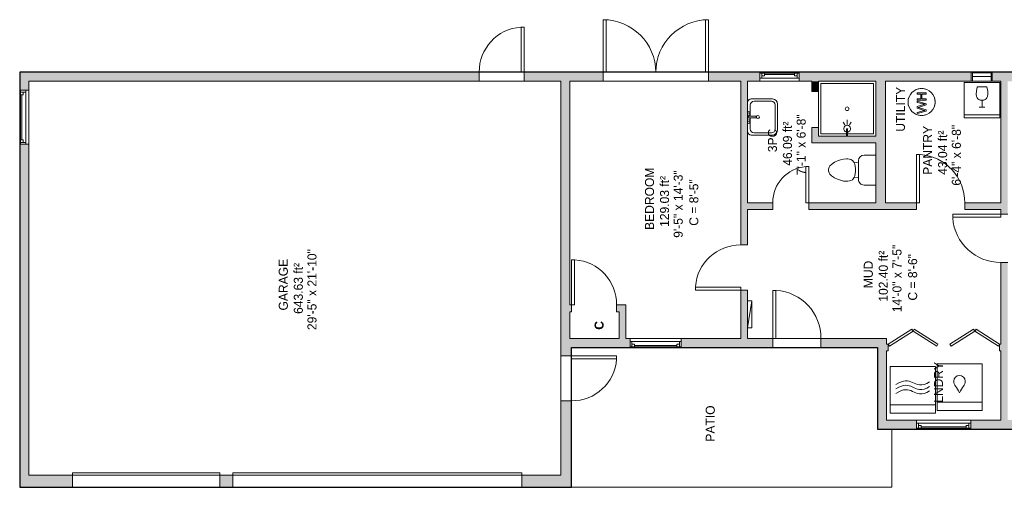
# Model space of a CAD drawing. Header units: inches. Extents: x -464 to 665, y -448 to 1014.
# Tile 1 of 7: x -464 to 190, y -407 to -96. Entities that reach past the tile are written whole.
import ezdxf

# ---------------------------------------------------------------- set-up
doc = ezdxf.new("R2010")
doc.units = ezdxf.units.IN
doc.header["$MEASUREMENT"] = 0
doc.linetypes.add('Dash', pattern=[0.23622, 0.11811, -0.11811])
for name, color, linetype, lineweight in [('A-AREA-IDEN', 2, 'Continuous', 9), ('A-DETL', 90, 'Continuous', 9), ('A-DOOR', 31, 'Continuous', 9), ('A-EXTEERIOR SPACES', 90, 'Continuous', 9), ('A-FLOR', 192, 'Continuous', 9), ('A-GLAZ', 151, 'Continuous', 9), ('A-WALL', 90, 'Continuous', 9), ('A-WALL-PATT', 111, 'Continuous', 9), ('E-ELEC-EQPM', 71, 'Continuous', 9), ('G-ANNO-TEXT', 231, 'Continuous', 9), ('M-EQPM', 90, 'Continuous', 9), ('P-SANR-FIXT', 6, 'Continuous', 9), ('Q-SPCQ', 2, 'Continuous', 9)]:
    doc.layers.add(name, color=color, linetype=linetype, lineweight=lineweight)
doc.styles.add('Inter', font='txt', dxfattribs={"height": 6})
doc.styles.add('Inter_B', font='txt', dxfattribs={"height": 6})

# ---------------------------------------------------------------- blocks, each defined once
blk = doc.blocks.new('Planitar - Single Door_Flush Panel - 2_-8_ x 6_-8_-4181345-Main Floor')
at = {"layer": 'A-DOOR'}
for p, q in [((13.99, 2.25), (13.99, 34.25)), ((16, 34.25), (13.99, 34.25)), ((16, 2.25), (16, 34.25)), ((16, 2.25), (13.99, 2.25))]:
    blk.add_line(p, q, dxfattribs=at)
blk.add_arc((15.77, 2.55), 31.77, 93.86075, 180.54116, dxfattribs=at)
blk = doc.blocks.new('Planitar - Single Door_Flush Panel - 2_-8_ x 6_-8_-4181316-Main Floor')
at = {"layer": 'A-DOOR'}
for p, q in [((13.99, -2.25), (13.99, -34.25)), ((16, -2.25), (13.99, -2.25)), ((16, -2.25), (16, -34.25)), ((16, -34.25), (13.99, -34.25))]:
    blk.add_line(p, q, dxfattribs=at)
blk.add_arc((15.77, -2.55), 31.77, 179.45884, 266.13925, dxfattribs=at)
blk = doc.blocks.new('Planitar - Single Door_Flush Panel - 2_-0_ x 6_-8_-4181332-Main Floor')
at = {"layer": 'A-DOOR'}
for p, q in [((9.99, 2.25), (9.99, 26.25)), ((12, 26.25), (9.99, 26.25)), ((12, 2.25), (12, 26.25)), ((12, 2.25), (9.99, 2.25))]:
    blk.add_line(p, q, dxfattribs=at)
blk.add_arc((11.77, 2.55), 23.77, 94.47834, 180.72326, dxfattribs=at)
blk = doc.blocks.new('Planitar - Single Door_Flush Panel - 2_-8_ x 6_-8_-4181760-Main Floor')
at = {"layer": 'A-DOOR'}
for p, q in [((13.99, -3), (13.99, -35)), ((16, -3), (13.99, -3)), ((16, -3), (16, -35)), ((16, -35), (13.99, -35))]:
    blk.add_line(p, q, dxfattribs=at)
blk.add_arc((15.77, -3.3), 31.77, 179.45884, 266.13925, dxfattribs=at)
blk = doc.blocks.new('Planitar - Single Door_Flush Panel - 2_-6_ x 6_-8_-4178346-Main Floor')
at = {"layer": 'A-DOOR'}
for p, q in [((12.99, -2.25), (12.99, -32.25)), ((15, -2.25), (12.99, -2.25)), ((15, -2.25), (15, -32.25)), ((15, -32.25), (12.99, -32.25))]:
    blk.add_line(p, q, dxfattribs=at)
blk.add_arc((14.77, -2.55), 29.77, 179.42249, 266.009, dxfattribs=at)
blk = doc.blocks.new('Planitar - Single Door_Flush Panel - 2_-6_ x 6_-8_-4178965-Main Floor')
at = {"layer": 'A-DOOR'}
for p, q in [((12.99, 3), (12.99, 33)), ((15, 33), (12.99, 33)), ((15, 3), (15, 33)), ((15, 3), (12.99, 3))]:
    blk.add_line(p, q, dxfattribs=at)
blk.add_arc((14.77, 3.3), 29.77, 93.991, 180.57751, dxfattribs=at)
blk = doc.blocks.new('Planitar - Single Door_Flush Panel - 2_-6_ x 6_-8_-4179271-Main Floor')
at = {"layer": 'A-DOOR'}
for p, q in [((12.99, -3.5), (12.99, -33.5)), ((15, -3.5), (12.99, -3.5)), ((15, -3.5), (15, -33.5)), ((15, -33.5), (12.99, -33.5))]:
    blk.add_line(p, q, dxfattribs=at)
blk.add_arc((14.77, -3.8), 29.77, 179.42249, 266.009, dxfattribs=at)
blk = doc.blocks.new('Planitar - Double Door_Flush Panel - 5_-10_ x 6_-8_-4181469-Main Floor')
at = {"layer": 'A-DOOR'}
for p, q in [((-35, 3), (-35, 38)), ((-35, 38), (-33.03, 38)), ((-33.03, 38), (-33.03, 3)), ((35, 38), (33.03, 38)), ((33.03, 38), (33.03, 3)), ((35, 3), (35, 38)), ((-33.03, 3), (-35, 3)), ((33.03, 3), (35, 3))]:
    blk.add_line(p, q, dxfattribs=at)
for centre, start, end in [((-35, 3), 0, 90), ((35, 3), 90, 180)]:
    blk.add_arc(centre, 35, start, end, dxfattribs=at)
blk = doc.blocks.new('Planitar - Bifold Door - 6_-2_ x 6_-8_-4181747-Main Floor')
at = {"layer": 'A-DOOR'}
for p, q in [((-37, 2.24), (-21.3, 12.22)), ((-20.5, 10.95), (-36.19, 0.98)), ((-21.3, 12.22), (-20.5, 10.95)), ((-19.7, 12.22), (-20.5, 10.95)), ((-20.5, 10.95), (-4.81, 0.98)), ((-4, 2.24), (-19.7, 12.22)), ((4, 2.24), (19.69, 12.22)), ((20.5, 10.95), (4.8, 0.98)), ((19.69, 12.22), (20.5, 10.95)), ((21.31, 12.22), (20.5, 10.95)), ((20.5, 10.95), (36.2, 0.98)), ((36.91, 2.3), (21.31, 12.22)), ((-36.19, 0.98), (-37, 2.24)), ((-4.81, 0.98), (-4, 2.24)), ((4.8, 0.98), (4, 2.24)), ((36.2, 0.98), (36.91, 2.3))]:
    blk.add_line(p, q, dxfattribs=at)
blk = doc.blocks.new('Planitar - Garage Door - 16_-0_ x 6_-10_-4183951-Main Floor')
at = {"layer": 'A-DOOR', "linetype": 'Dash'}
for p, q in [((-96, -4.13), (-96, 3.87)), ((-96, 3.87), (96, 3.87)), ((96, 3.87), (96, -4.13)), ((96, -4.13), (-96, -4.13))]:
    blk.add_line(p, q, dxfattribs=at)
at = {"layer": 'A-DOOR'}
for p, q in [((96, -4.13), (-96, -4.13)), ((-96, -4.13), (-96, -5.7)), ((-96, -5.7), (96, -5.7)), ((96, -5.7), (96, -4.13))]:
    blk.add_line(p, q, dxfattribs=at)
blk = doc.blocks.new('Planitar - Garage Door - 8_-2_ x 6_-10_-4183933-Main Floor')
at = {"layer": 'A-DOOR', "linetype": 'Dash'}
for p, q in [((-49, -4.13), (-49, 3.87)), ((-49, 3.87), (49, 3.87)), ((49, 3.87), (49, -4.13)), ((49, -4.13), (-49, -4.13))]:
    blk.add_line(p, q, dxfattribs=at)
at = {"layer": 'A-DOOR'}
for p, q in [((49, -4.13), (-49, -4.13)), ((-49, -4.13), (-49, -5.7)), ((-49, -5.7), (49, -5.7)), ((49, -5.7), (49, -4.13))]:
    blk.add_line(p, q, dxfattribs=at)
blk = doc.blocks.new('Planitar-Double-Hung-Single - Default 1-4194663-Main Floor')
at = {"layer": 'A-GLAZ'}
for p, q in [((-13, 3), (-13, -3)), ((13, 3), (-13, 3)), ((-13, 2.5), (-10, 2.5)), ((-11.75, 2.5), (-11.75, -1)), ((-11.75, 0.75), (-10, 0.75)), ((-10, 2.5), (-1.1875, 2.5)), ((-10, 2.5), (-10, 0.75)), ((-1.1875, 2.5), (1.1875, 2.5)), ((1.1875, 2.5), (10, 2.5)), ((10, 2.5), (13, 2.5)), ((10, 2.5), (10, 0.75)), ((11.75, 0.75), (10, 0.75)), ((11.75, 2.5), (11.75, -1)), ((13, -3), (13, 3)), ((-13, -1), (-11.75, -1)), ((-13, -3), (13, -3)), ((11.75, -1), (-11.75, -1)), ((11.75, -1), (13, -1))]:
    blk.add_line(p, q, dxfattribs=at)
at = {"layer": 'A-GLAZ', "lineweight": 18}
blk.add_line((-10, 1.625), (10, 1.625), dxfattribs=at)
blk = doc.blocks.new('Planitar-Double-Hung-Single - Default 1-4193591-Main Floor')
at = {"layer": 'A-GLAZ'}
for p, q in [((-17, 3), (-17, -3)), ((17, 3), (-17, 3)), ((-17, 2.5), (-14, 2.5)), ((-15.75, 2.5), (-15.75, -1)), ((-15.75, 0.75), (-14, 0.75)), ((-14, 2.5), (-1.1875, 2.5)), ((-14, 2.5), (-14, 0.75)), ((-1.1875, 2.5), (1.1875, 2.5)), ((1.1875, 2.5), (14, 2.5)), ((14, 2.5), (17, 2.5)), ((14, 2.5), (14, 0.75)), ((15.75, 0.75), (14, 0.75)), ((15.75, 2.5), (15.75, -1)), ((17, -3), (17, 3)), ((-17, -1), (-15.75, -1)), ((-17, -3), (17, -3)), ((15.75, -1), (-15.75, -1)), ((15.75, -1), (17, -1))]:
    blk.add_line(p, q, dxfattribs=at)
at = {"layer": 'A-GLAZ', "lineweight": 18}
blk.add_line((-14, 1.625), (14, 1.625), dxfattribs=at)
blk = doc.blocks.new('Planitar-Double-Hung-Single - Default 1-4195563-Main Floor')
at = {"layer": 'A-GLAZ'}
for p, q in [((-18, 3), (-18, -3)), ((18, 3), (-18, 3)), ((-18, 2.5), (-15, 2.5)), ((-16.75, 2.5), (-16.75, -1)), ((-16.75, 0.75), (-15, 0.75)), ((-15, 2.5), (-1.1875, 2.5)), ((-15, 2.5), (-15, 0.75)), ((-1.1875, 2.5), (1.1875, 2.5)), ((1.1875, 2.5), (15, 2.5)), ((15, 2.5), (18, 2.5)), ((15, 2.5), (15, 0.75)), ((16.75, 0.75), (15, 0.75)), ((16.75, 2.5), (16.75, -1)), ((18, -3), (18, 3)), ((-18, -1), (-16.75, -1)), ((-18, -3), (18, -3)), ((16.75, -1), (-16.75, -1)), ((16.75, -1), (18, -1))]:
    blk.add_line(p, q, dxfattribs=at)
at = {"layer": 'A-GLAZ', "lineweight": 18}
blk.add_line((-15, 1.625), (15, 1.625), dxfattribs=at)
blk = doc.blocks.new('Planitar-Double-Hung-Single - Default 1-4194871-Main Floor')
at = {"layer": 'A-GLAZ'}
for p, q in [((-18, 3), (-18, -3)), ((18, 3), (-18, 3)), ((-18, 2.5), (-15, 2.5)), ((-16.75, 2.5), (-16.75, -1)), ((-16.75, 0.75), (-15, 0.75)), ((-15, 2.5), (-1.1875, 2.5)), ((-15, 2.5), (-15, 0.75)), ((-1.1875, 2.5), (1.1875, 2.5)), ((1.1875, 2.5), (15, 2.5)), ((15, 2.5), (18, 2.5)), ((15, 2.5), (15, 0.75)), ((16.75, 0.75), (15, 0.75)), ((16.75, 2.5), (16.75, -1)), ((18, -3), (18, 3)), ((-18, -1), (-16.75, -1)), ((-18, -3), (18, -3)), ((16.75, -1), (-16.75, -1)), ((16.75, -1), (18, -1))]:
    blk.add_line(p, q, dxfattribs=at)
at = {"layer": 'A-GLAZ', "lineweight": 18}
blk.add_line((-15, 1.625), (15, 1.625), dxfattribs=at)
blk = doc.blocks.new('Toilet - Default 1-316794-Main Floor')
at = {"layer": 'P-SANR-FIXT'}
for p, q in [((-9.98, 11.75), (-9.98, 19.46)), ((9.98, 19.46), (9.98, 11.75)), ((6.25, 8.02), (-6.25, 8.02)), ((-4.86, 8.02), (-5.21, 5)), ((4.86, 8.02), (5.21, 5)), ((-7.41, 1), (-7.5, 0)), ((-7.5, 0), (-7.33, -1.99)), ((-7.24, 2), (-7.41, 1)), ((-6.97, 3), (-7.24, 2)), ((-6.4, 4), (-6.97, 3)), ((-5.21, 5), (-6.4, 4)), ((-3.84, 5.5), (-5.21, 5)), ((-1, 6), (-3.84, 5.5)), ((1, 6), (-1, 6)), ((3.84, 5.5), (1, 6)), ((5.21, 5), (3.84, 5.5)), ((6.4, 4), (5.21, 5)), ((6.97, 3), (6.4, 4)), ((7.24, 2), (6.97, 3)), ((7.41, 1), (7.24, 2)), ((7.33, -1.99), (7.5, 0)), ((7.5, 0), (7.41, 1)), ((-7.33, -1.99), (-6.79, -4)), ((-6.79, -4), (-6.06, -6)), ((-6.06, -6), (-5.13, -8)), ((5.13, -8), (6.06, -6)), ((6.06, -6), (6.79, -4)), ((6.79, -4), (7.33, -1.99)), ((-5.13, -8), (-3.74, -10)), ((-3.74, -10), (-2.74, -11)), ((-2.74, -11), (-1.87, -11.5)), ((-1.87, -11.5), (-0.5, -12)), ((-0.5, -12), (0.5, -12)), ((0.5, -12), (1.87, -11.5)), ((1.87, -11.5), (2.74, -11)), ((2.74, -11), (3.74, -10)), ((3.74, -10), (5.13, -8))]:
    blk.add_line(p, q, dxfattribs=at)
for centre, start, end in [((-6.25, 11.75), 180, 270), ((6.25, 11.75), 270, 360)]:
    blk.add_arc(centre, 3.73, start, end, dxfattribs=at)
blk = doc.blocks.new('Bath-Showerhead - Default 1-459690-Main Floor')
at = {"layer": 'P-SANR-FIXT'}
for p, q in [((-0.37, -4.61), (-0.37, 0)), ((-0.37, 0), (0.38, 0)), ((0.38, 0), (0.38, -4.61)), ((-1.58, -7.59), (-2.66, -9.27)), ((0, -7.75), (0, -11)), ((1.58, -7.59), (2.66, -9.27))]:
    blk.add_line(p, q, dxfattribs=at)
for centre, radius, start, end in [((0, -5), 2.25, 100.10755, 270), ((0, -4.61), 0.375, 180, 360), ((0, -5), 2.25, 270, 79.89245)]:
    blk.add_arc(centre, radius, start, end, dxfattribs=at)
blk = doc.blocks.new('Bath- Shower - Basin Rectangular - Default 1-4199652-Main Floor')
at = {"layer": 'P-SANR-FIXT'}
for p, q in [((-17.5, 16.75), (17.5, 16.75)), ((-17.5, -16.75), (-17.5, 16.75)), ((17.5, 16.75), (17.5, -16.75)), ((-19, 11.5), (-19, -12.5)), ((17.5, -16.75), (-17.5, -16.75))]:
    blk.add_line(p, q, dxfattribs=at)
for start, end in [(360, 180), (180, 360)]:
    blk.add_arc((0, 0.01), 1.25, start, end, dxfattribs=at)
blk = doc.blocks.new('Bath-Basin Floor - Default 1-4200213-Main Floor')
at = {"layer": 'P-SANR-FIXT'}
for p, q in [((-11.38, 4.59), (-11.38, -9.41)), ((-11.38, 4.59), (-11.38, -9.41)), ((-9.88, 2.72), (-9.88, -8.91)), ((0.12, 5.22), (-7.38, 5.22)), ((-2.88, 5.59), (0.12, 5.59)), ((0.12, 6.33), (0.12, 1.59)), ((1.12, 6.33), (1.12, 1.59)), ((1.12, 5.59), (3.62, 5.59)), ((8.62, 5.22), (1.12, 5.22)), ((11.12, -8.91), (11.12, 2.72)), ((12.62, -9.59), (12.62, 4.59)), ((12.62, -9.59), (12.62, 4.59)), ((-7.88, -12.91), (9.3, -12.91)), ((-7.88, -12.91), (9.3, -12.91)), ((-7.38, -11.41), (8.62, -11.41))]:
    blk.add_line(p, q, dxfattribs=at)
for centre, radius, start, end in [((-8.88, 4.59), 2.5, 90, 180), ((-8.88, 4.59), 2.5, 90, 180), ((-2.88, 6.34), 0.75, 90, 270), ((-1.88, 6.34), 0.75, 360, 180), ((0.62, 6.33), 0.5, 360, 180), ((2.62, 6.34), 0.75, 360, 180), ((3.62, 6.34), 0.75, 270, 90), ((10.12, 4.59), 2.5, 360, 90), ((10.12, 4.59), 2.5, 360, 90), ((-7.38, 2.72), 2.5, 90, 180), ((-1.88, 6.34), 0.75, 180, 0), ((0.62, 0.13), 1, 360, 180), ((0.62, 0.13), 1, 180, 0), ((0.62, 1.59), 0.5, 180, 0), ((2.62, 6.34), 0.75, 180, 360), ((8.62, 2.72), 2.5, 0, 90), ((-7.88, -9.41), 3.5, 180, 270), ((-7.88, -9.41), 3.5, 180, 270), ((-7.38, -8.91), 2.5, 180, 270), ((8.62, -8.91), 2.5, 270, 0), ((9.3, -9.59), 3.32, 270, 360), ((9.3, -9.59), 3.32, 270, 0)]:
    blk.add_arc(centre, radius, start, end, dxfattribs=at)
blk = doc.blocks.new('Washer - Default 1-4205422-Main Floor')
at = {"layer": 'Q-SPCQ'}
for p, q in [((15, -3.94), (-15, -3.94)), ((-15, -3.94), (-15, -34.94)), ((-15, -3.94), (15, -3.94)), ((-15, -34.94), (-15, -3.94)), ((15, -34.94), (15, -3.94)), ((15, -3.94), (15, -34.94)), ((-15, -9.44), (15, -9.44)), ((-15, -34.94), (15, -34.94)), ((15, -34.94), (-15, -34.94))]:
    blk.add_line(p, q, dxfattribs=at)
blk.add_arc((0.13, -23.45), 3.8, 180, 360, dxfattribs=at)
for points in [[(-3.67, -23.45), (-4.04, -20.74), (-1.54, -19.62), (0, -15.66)], [(3.93, -23.45), (4.23, -20.69), (1.67, -19.63), (0, -15.66)]]:
    blk.add_open_spline(points, degree=3, dxfattribs=at)
blk = doc.blocks.new('Dryer - Default 1-4205368-Main Floor')
at = {"layer": 'Q-SPCQ'}
for p, q in [((15, -3.94), (-15, -3.94)), ((-15, -3.94), (-15, -34.94)), ((-15, -3.94), (15, -3.94)), ((-15, -34.94), (-15, -3.94)), ((15, -34.94), (15, -3.94)), ((15, -3.94), (15, -34.94)), ((15, -9.44), (-15, -9.44)), ((-15, -34.94), (15, -34.94)), ((15, -34.94), (-15, -34.94))]:
    blk.add_line(p, q, dxfattribs=at)
for points in [[(-11.15, -18.87), (-5.94, -15.23), (0.77, -19.12), (5.73, -20.46), (11.26, -17.15)], [(-11.15, -21.77), (-5.93, -18.15), (0.77, -22.05), (5.73, -23.4), (11.26, -20.1)], [(-11.15, -24.77), (-5.94, -21.14), (0.77, -25.03), (5.73, -26.37), (11.26, -23.06)]]:
    blk.add_open_spline(points, degree=3, knots=[0, 0, 0, 0, 0.52335, 1.049098, 1.049098, 1.049098, 1.049098], dxfattribs=at)
blk = doc.blocks.new('Electrical Panel - Power Panel-4332199-Main Floor')
at = {"layer": 'E-ELEC-EQPM'}
for p, q in [((-15.96, 5.25), (2.04, 2.25)), ((-15.96, 5.25), (2.04, 5.25)), ((-15.96, 2.25), (-15.96, 5.25)), ((-15.96, 2.25), (2.04, 2.25)), ((2.04, 2.25), (2.04, 5.25))]:
    blk.add_line(p, q, dxfattribs=at)
blk = doc.blocks.new('Hot Water Heater - Default 1-4332302-Main Floor')
at = {"layer": 'M-EQPM'}
for p, q in [((-6.88, 2.97), (-7.66, 2.97)), ((-7.66, 2.97), (-6.01, -3.05)), ((-5.93, -0.99), (-6.88, 2.97)), ((-4.12, 2.97), (-5.32, -1.13)), ((-5.11, -3.05), (-3.79, 1.46)), ((-3, 2.97), (-4.12, 2.97)), ((-3.79, 1.46), (-3.56, 2.25)), ((-3.56, 2.25), (-3.36, 1.6)), ((-3.36, 1.6), (-1.92, -3.05)), ((-2.14, 0), (-3, 2.97)), ((-0.24, 2.97), (-1.2, -1.02)), ((-1.11, -3.05), (0.53, 2.97)), ((0.53, 2.97), (-0.24, 2.97)), ((2.04, 2.97), (1.29, 2.97)), ((1.29, 2.97), (1.29, -3.05)), ((2.04, 0.53), (2.04, 2.97)), ((5.24, 0.53), (2.04, 0.53)), ((6, 2.97), (5.24, 2.97)), ((5.24, 2.97), (5.24, 0.53)), ((6, -3.05), (6, 2.97)), ((-6.01, -3.05), (-5.11, -3.05)), ((-5.63, -2.21), (-5.93, -0.99)), ((-5.32, -1.13), (-5.63, -2.21)), ((-1.49, -2.21), (-2.14, 0)), ((-1.92, -3.05), (-1.11, -3.05)), ((-1.2, -1.02), (-1.49, -2.21)), ((1.29, -3.05), (2.04, -3.05)), ((2.04, -3.05), (2.04, -0.23)), ((2.04, -0.23), (5.24, -0.23)), ((5.24, -0.23), (5.24, -3.05)), ((5.24, -3.05), (6, -3.05))]:
    blk.add_line(p, q, dxfattribs=at)
for start, end in [(360, 180), (360, 180), (103.75861, 105), (91.93751, 100.50449), (79.49551, 88.06249), (75, 76.24139), (180, 360), (180, 360), (169.49551, 178.06249), (165, 166.24139), (13.75861, 15), (1.93751, 10.50449), (181.93751, 190.50449), (193.75861, 195), (345, 346.24139), (349.49551, 358.06249), (255, 256.24139), (259.49551, 268.06249), (271.93751, 280.50449), (283.75861, 285)]:
    blk.add_arc((0, 0), 9, start, end, dxfattribs=at)
blk = doc.blocks.new('Wine - Default 1-2599143-Main Floor')
at = {"layer": 'Q-SPCQ'}
for p, q in [((-11.81, -23.62), (-11.81, 0)), ((-11.81, 0), (11.81, 0)), ((-3.13, -2.84), (3.13, -2.84)), ((11.81, 0), (11.81, -23.62)), ((0, -11.81), (0, -16.54)), ((1.97, -16.54), (-1.97, -16.54)), ((-11.81, -21.62), (11.81, -21.62)), ((11.81, -23.62), (-11.81, -23.62))]:
    blk.add_line(p, q, dxfattribs=at)
for points in [[(-3.13, -2.84), (-4.32, -7.63), (-3.67, -10.06), (-1.92, -11.81), (0, -11.81)], [(3.13, -2.84), (4.32, -7.63), (3.67, -10.06), (1.92, -11.81), (0, -11.81)]]:
    blk.add_open_spline(points, degree=3, knots=[0, 0, 0, 0, 0.2603842, 0.4416076, 0.4416076, 0.4416076, 0.4416076], dxfattribs=at)
blk = doc.blocks.new('Planitar- Jalouise - Default 1-4381792-Main Floor')
at = {"layer": 'A-GLAZ'}
for p, q in [((-7, 2.75), (-6.25, 2.75)), ((-7, 2.75), (7, 2.75)), ((-7, -3.25), (-7, 2.75)), ((6.25, 2.75), (-6.25, 2.75)), ((-6.25, -3.25), (-6.25, 2.75)), ((-6.25, 2.4), (6.25, 2.4)), ((6.25, -3.25), (6.25, 2.75)), ((7, 2.75), (6.25, 2.75)), ((7, 2.75), (7, -3.25)), ((-6.25, -3.25), (-7, -3.25)), ((7, -3.25), (-7, -3.25)), ((-6.25, -0.08), (6.25, -0.08)), ((6.25, -3.25), (7, -3.25))]:
    blk.add_line(p, q, dxfattribs=at)

msp = doc.modelspace()

# ---------------------------------------------------------------- hatches: boundary and pattern name
at = {"layer": 'A-WALL-PATT'}
h = msp.add_hatch(color=9, dxfattribs=at)
h.paths.add_polyline_path([(-104.38, -137.02), (-98.38, -137.02), (-98.38, -131.02), (-128.71, -131.02), (-128.71, -137.02)], flags=0)
h.paths.add_polyline_path([(-158.71, -137.02), (-158.71, -131.02), (-464.13, -131.02), (-464.13, -137.02), (-225.14, -137.02)], flags=0)
h = msp.add_hatch(color=9, dxfattribs=at)
h.paths.add_polyline_path([(-458.13, -407.02), (-458.13, -178.9), (-464.13, -178.9), (-464.13, -407.02)], flags=0)
h.paths.add_polyline_path([(-458.13, -142.9), (-458.13, -137.02), (-464.13, -137.02), (-464.13, -142.9)], flags=0)
for points in [[(-104.38, -311.02), (-98.38, -311.02), (-98.38, -137.02), (-104.38, -137.02), (-104.38, -305.31)], [(66.87, -143.77), (66.87, -137.02), (62.37, -137.02), (62.37, -143.77)], [(104.87, -217.77), (111.37, -217.77), (111.37, -137.02), (104.87, -137.02), (104.87, -208.48)], [(66.87, -178.02), (66.87, -167.77), (62.37, -167.77), (62.37, -178.02)], [(104.87, -178.02), (104.87, -173.52), (66.87, -173.52), (66.87, -178.02), (91.64, -178.02)], [(-61.13, -308.02), (-61.13, -290.27), (-65.63, -290.27), (-65.63, -308.02)], [(106.12, -368.27), (112.12, -368.27), (112.12, -314.02), (106.12, -314.02)]]:
    msp.add_hatch(color=9, dxfattribs=at).paths.add_polyline_path(points, flags=0)
h = msp.add_hatch(color=9, dxfattribs=at)
h.paths.add_polyline_path([(285.12, -137.02), (285.12, -131.02), (280.12, -131.02), (280.12, -137.02)], flags=0)
h.paths.add_polyline_path([(212.12, -137.02), (212.12, -131.02), (182.37, -131.02), (182.37, -137.02), (192.62, -137.02)], flags=0)
h.paths.add_polyline_path([(159.52, -137.02), (168.37, -137.02), (168.37, -131.02), (53.94, -131.02), (53.94, -137.02), (136.89, -137.02)], flags=0)
h.paths.add_polyline_path([(19.62, -137.02), (27.94, -137.02), (27.94, -131.02), (-6.3, -131.02), (-6.3, -137.02), (15.12, -137.02)], flags=0)
h.paths.add_polyline_path([(-76.3, -137.02), (-76.3, -131.02), (-98.38, -131.02), (-98.38, -137.02)], flags=0)
h = msp.add_hatch(color=9, dxfattribs=at)
h.paths.add_polyline_path([(19.62, -308.02), (19.62, -275.86), (15.12, -275.86), (15.12, -308.02)], flags=0)
h.paths.add_polyline_path([(19.62, -245.86), (19.62, -137.02), (15.12, -137.02), (15.12, -245.86)], flags=0)
h = msp.add_hatch(color=9, dxfattribs=at)
h.paths.add_polyline_path([(188.12, -362.27), (192.62, -362.27), (192.62, -257.44), (188.12, -257.44), (188.12, -353.73)], flags=0)
h.paths.add_polyline_path([(192.62, -225.44), (192.62, -137.02), (188.12, -137.02), (188.12, -225.44)], flags=0)
h = msp.add_hatch(color=9, dxfattribs=at)
h.paths.add_polyline_path([(188.12, -222.27), (188.12, -217.77), (164.07, -217.77), (164.07, -222.27)], flags=0)
h.paths.add_polyline_path([(132.07, -222.27), (132.07, -217.77), (60.52, -217.77), (60.52, -222.27)], flags=0)
h.paths.add_polyline_path([(36.52, -222.27), (36.52, -217.77), (19.62, -217.77), (19.62, -222.27)], flags=0)
h = msp.add_hatch(color=9, dxfattribs=at)
h.paths.add_polyline_path([(-65.63, -290.27), (-61.13, -290.27), (-61.13, -285.77), (-67.38, -285.77), (-67.38, -290.27)], flags=0)
h.paths.add_polyline_path([(-98.38, -290.27), (-97.38, -290.27), (-97.38, -285.77), (-98.38, -285.77)], flags=0)
h = msp.add_hatch(color=9, dxfattribs=at)
h.paths.add_polyline_path([(-97.38, -399.02), (-97.38, -349.5), (-104.38, -349.5), (-104.38, -399.02)], flags=0)
h.paths.add_polyline_path([(-104.38, -319.5), (-97.38, -319.5), (-97.38, -311.02), (-104.38, -311.02)], flags=0)
h = msp.add_hatch(color=9, dxfattribs=at)
h.paths.add_polyline_path([(112.12, -314.02), (112.12, -308.02), (68.45, -308.02), (68.45, -314.02), (106.12, -314.02)], flags=0)
h.paths.add_polyline_path([(36.45, -314.02), (36.45, -308.02), (-24.38, -308.02), (-24.38, -314.02)], flags=0)
h.paths.add_polyline_path([(-97.38, -314.02), (-58.38, -314.02), (-58.38, -308.02), (-98.38, -308.02), (-98.38, -311.02), (-97.38, -311.02)], flags=0)
h = msp.add_hatch(color=9, dxfattribs=at)
h.paths.add_polyline_path([(188.12, -316.27), (188.12, -311.77), (187.25, -311.77), (187.25, -316.27)], flags=0)
h.paths.add_polyline_path([(112.12, -316.27), (113.25, -316.27), (113.25, -311.77), (112.12, -311.77), (112.12, -314.02)], flags=0)
h = msp.add_hatch(color=9, dxfattribs=at)
h.paths.add_polyline_path([(576.12, -368.27), (576.12, -362.27), (567.76, -362.27), (567.76, -368.27)], flags=0)
h.paths.add_polyline_path([(528.72, -368.27), (533.76, -368.27), (533.76, -362.27), (528.72, -362.27)], flags=0)
h.paths.add_polyline_path([(454.54, -368.27), (454.54, -362.27), (343.3, -362.27), (343.3, -368.27)], flags=0)
h.paths.add_polyline_path([(494.72, -368.27), (494.72, -362.27), (490.54, -362.27), (490.54, -368.27)], flags=0)
h.paths.add_polyline_path([(309.3, -368.27), (309.3, -362.27), (303.55, -362.27), (303.55, -368.27)], flags=0)
h.paths.add_polyline_path([(264.87, -368.27), (269.55, -368.27), (269.55, -362.27), (264.87, -362.27)], flags=0)
h.paths.add_polyline_path([(230.87, -368.27), (230.87, -362.27), (168.09, -362.27), (168.09, -368.27), (227.4, -368.27)], flags=0)
h.paths.add_polyline_path([(132.09, -368.27), (132.09, -362.27), (112.12, -362.27), (112.12, -368.27)], flags=0)
h = msp.add_hatch(color=9, dxfattribs=at)
h.paths.add_polyline_path([(-97.38, -407.02), (-97.38, -399.02), (-130.44, -399.02), (-130.44, -407.02)], flags=0)
h.paths.add_polyline_path([(-322.44, -407.02), (-322.44, -399.02), (-331.08, -399.02), (-331.08, -407.02)], flags=0)
h.paths.add_polyline_path([(-458.13, -407.02), (-429.08, -407.02), (-429.08, -399.02), (-458.13, -399.02)], flags=0)

# ---------------------------------------------------------------- linework, layer by layer
at = {"layer": 'A-DETL', "lineweight": 25}
for p, q in [((-464.13, -131.02), (-464.13, -407.02)), ((285.12, -131.02), (-464.13, -131.02)), ((-97.38, -407.02), (-97.38, -314.02)), ((-97.38, -314.02), (106.12, -314.02)), ((106.12, -314.02), (106.12, -368.27)), ((106.12, -368.27), (576.12, -368.27)), ((-464.13, -407.02), (-97.38, -407.02))]:
    msp.add_line(p, q, dxfattribs=at)
at = {"layer": 'A-EXTEERIOR SPACES'}
for p, q in [((106.12, -314.02), (-97.38, -314.02)), ((-97.38, -314.02), (-97.38, -407.02)), ((106.12, -368.27), (106.12, -314.02)), ((115.62, -368.27), (106.12, -368.27)), ((115.62, -407.02), (115.62, -368.27)), ((-97.38, -407.02), (115.62, -407.02))]:
    msp.add_line(p, q, dxfattribs=at)
at = {"layer": 'A-FLOR'}
for p, q in [((-128.71, -137.02), (-158.71, -137.02)), ((-6.3, -137.02), (-76.3, -137.02)), ((36.45, -308.02), (68.45, -308.02)), ((68.45, -314.02), (36.45, -314.02)), ((-104.38, -349.5), (-104.38, -319.5)), ((-97.38, -319.5), (-97.38, -349.5)), ((115.62, -407.02), (115.62, -368.27)), ((-97.38, -407.02), (115.62, -407.02))]:
    msp.add_line(p, q, dxfattribs=at)
at = {"layer": 'A-WALL'}
for p, q in [((-158.71, -131.02), (-464.13, -131.02)), ((-464.13, -131.02), (-464.13, -142.9)), ((-458.13, -142.9), (-458.13, -137.02)), ((-458.13, -137.02), (-158.71, -137.02)), ((-158.71, -137.02), (-158.71, -131.02)), ((-76.3, -131.02), (-128.71, -131.02)), ((-128.71, -131.02), (-128.71, -137.02)), ((-128.71, -137.02), (-104.38, -137.02)), ((-104.38, -137.02), (-104.38, -319.5)), ((-98.38, -137.02), (-76.3, -137.02)), ((-98.38, -285.77), (-98.38, -137.02)), ((-76.3, -137.02), (-76.3, -131.02)), ((27.94, -131.02), (-6.3, -131.02)), ((-6.3, -131.02), (-6.3, -137.02)), ((-6.3, -137.02), (15.12, -137.02)), ((15.12, -137.02), (15.12, -245.86)), ((19.62, -137.02), (27.94, -137.02)), ((19.62, -217.77), (19.62, -137.02)), ((168.37, -131.02), (53.94, -131.02)), ((53.94, -137.02), (62.37, -137.02)), ((62.37, -137.02), (62.37, -143.77)), ((66.87, -137.02), (104.87, -137.02)), ((66.87, -143.77), (66.87, -137.02)), ((104.87, -137.02), (104.87, -173.52)), ((111.37, -137.02), (168.37, -137.02)), ((111.37, -217.77), (111.37, -137.02)), ((212.12, -131.02), (182.37, -131.02)), ((182.37, -137.02), (188.12, -137.02)), ((188.12, -137.02), (188.12, -217.77)), ((62.37, -143.77), (66.87, -143.77)), ((66.87, -167.77), (62.37, -167.77)), ((62.37, -167.77), (62.37, -178.02)), ((66.87, -173.52), (66.87, -167.77)), ((104.87, -173.52), (66.87, -173.52)), ((-464.13, -178.9), (-464.13, -407.02)), ((-458.13, -399.02), (-458.13, -178.9)), ((62.37, -178.02), (104.87, -178.02)), ((104.87, -178.02), (104.87, -217.77)), ((36.52, -217.77), (19.62, -217.77)), ((19.62, -245.86), (19.62, -222.27)), ((19.62, -222.27), (36.52, -222.27)), ((36.52, -222.27), (36.52, -217.77)), ((104.87, -217.77), (60.52, -217.77)), ((60.52, -217.77), (60.52, -222.27)), ((60.52, -222.27), (132.07, -222.27)), ((132.07, -217.77), (111.37, -217.77)), ((132.07, -222.27), (132.07, -217.77)), ((188.12, -217.77), (164.07, -217.77)), ((164.07, -217.77), (164.07, -222.27)), ((164.07, -222.27), (188.12, -222.27)), ((188.12, -222.27), (188.12, -225.44)), ((188.12, -225.44), (192.62, -225.44)), ((15.12, -245.86), (19.62, -245.86)), ((192.62, -257.44), (188.12, -257.44)), ((188.12, -257.44), (188.12, -311.77)), ((15.12, -275.86), (15.12, -308.02)), ((19.62, -275.86), (15.12, -275.86)), ((19.62, -308.02), (19.62, -275.86)), ((-97.38, -285.77), (-98.38, -285.77)), ((-97.38, -290.27), (-97.38, -285.77)), ((-61.13, -285.77), (-67.38, -285.77)), ((-67.38, -285.77), (-67.38, -290.27)), ((-61.13, -308.02), (-61.13, -285.77)), ((-98.38, -308.02), (-98.38, -290.27)), ((-98.38, -290.27), (-97.38, -290.27)), ((-67.38, -290.27), (-65.63, -290.27)), ((-65.63, -290.27), (-65.63, -308.02)), ((-65.63, -308.02), (-98.38, -308.02)), ((-97.38, -314.02), (-58.38, -314.02)), ((-97.38, -319.5), (-97.38, -314.02)), ((-58.38, -308.02), (-61.13, -308.02)), ((15.12, -308.02), (-24.38, -308.02)), ((-24.38, -314.02), (36.45, -314.02)), ((36.45, -308.02), (19.62, -308.02)), ((36.45, -314.02), (36.45, -308.02)), ((112.12, -308.02), (68.45, -308.02)), ((68.45, -308.02), (68.45, -314.02)), ((68.45, -314.02), (106.12, -314.02)), ((106.12, -314.02), (106.12, -368.27)), ((112.12, -311.77), (112.12, -308.02)), ((113.25, -311.77), (112.12, -311.77)), ((113.25, -316.27), (113.25, -311.77)), ((188.12, -311.77), (187.25, -311.77)), ((187.25, -311.77), (187.25, -316.27)), ((-104.38, -319.5), (-97.38, -319.5)), ((112.12, -362.27), (112.12, -316.27)), ((112.12, -316.27), (113.25, -316.27)), ((187.25, -316.27), (188.12, -316.27)), ((188.12, -316.27), (188.12, -362.27)), ((-97.38, -349.5), (-104.38, -349.5)), ((-104.38, -349.5), (-104.38, -399.02)), ((-97.38, -407.02), (-97.38, -349.5)), ((132.09, -362.27), (112.12, -362.27)), ((188.12, -362.27), (168.09, -362.27)), ((106.12, -368.27), (132.09, -368.27)), ((168.09, -368.27), (230.87, -368.27)), ((-429.08, -399.02), (-458.13, -399.02)), ((-429.08, -407.02), (-429.08, -399.02)), ((-322.44, -399.02), (-331.08, -399.02)), ((-331.08, -399.02), (-331.08, -407.02)), ((-322.44, -407.02), (-322.44, -399.02)), ((-104.38, -399.02), (-130.44, -399.02)), ((-130.44, -399.02), (-130.44, -407.02)), ((-464.13, -407.02), (-429.08, -407.02)), ((-331.08, -407.02), (-322.44, -407.02)), ((-130.44, -407.02), (-97.38, -407.02))]:
    msp.add_line(p, q, dxfattribs=at)

# ---------------------------------------------------------------- block references
at = {"layer": 'A-DOOR'}
for name, p in [('Planitar - Double Door_Flush Panel - 5_-10_ x 6_-8_-4181469-Main Floor', (-41.3, -134.02)), ('Planitar - Single Door_Flush Panel - 2_-6_ x 6_-8_-4178965-Main Floor', (-143.71, -134.02)), ('Planitar - Single Door_Flush Panel - 2_-0_ x 6_-8_-4181332-Main Floor', (48.52, -220.02)), ('Planitar - Bifold Door - 6_-2_ x 6_-8_-4181747-Main Floor', (150.25, -314.02))]:
    msp.add_blockref(name, p, dxfattribs=at)
for name, p, rotation in [('Planitar - Single Door_Flush Panel - 2_-8_ x 6_-8_-4181316-Main Floor', (148.07, -220.02), 180), ('Planitar - Single Door_Flush Panel - 2_-8_ x 6_-8_-4181345-Main Floor', (190.37, -241.44), 89.99999999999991), ('Planitar - Single Door_Flush Panel - 2_-6_ x 6_-8_-4178346-Main Floor', (17.37, -260.86), 269.9999999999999), ('Planitar - Single Door_Flush Panel - 2_-6_ x 6_-8_-4178346-Main Floor', (-82.38, -288.02), 180), ('Planitar - Single Door_Flush Panel - 2_-8_ x 6_-8_-4181760-Main Floor', (52.45, -311.02), 180), ('Planitar - Single Door_Flush Panel - 2_-6_ x 6_-8_-4179271-Main Floor', (-100.88, -334.5), 89.99999999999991), ('Planitar - Garage Door - 8_-2_ x 6_-10_-4183933-Main Floor', (-380.08, -403.15), 180), ('Planitar - Garage Door - 16_-0_ x 6_-10_-4183951-Main Floor', (-226.44, -403.15), 180)]:
    msp.add_blockref(name, p, dxfattribs=dict(at, rotation=rotation))
at = {"layer": 'A-GLAZ'}
for name, p in [('Planitar-Double-Hung-Single - Default 1-4194663-Main Floor', (40.94, -134.02)), ('Planitar- Jalouise - Default 1-4381792-Main Floor', (175.37, -133.77))]:
    msp.add_blockref(name, p, dxfattribs=at)
for name, p, rotation in [('Planitar-Double-Hung-Single - Default 1-4194871-Main Floor', (-461.13, -160.9), 89.99999999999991), ('Planitar-Double-Hung-Single - Default 1-4193591-Main Floor', (-41.38, -311.02), 180), ('Planitar-Double-Hung-Single - Default 1-4195563-Main Floor', (150.09, -365.27), 180)]:
    msp.add_blockref(name, p, dxfattribs=dict(at, rotation=rotation))
at = {"layer": 'E-ELEC-EQPM', "rotation": 269.9999999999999}
msp.add_blockref('Electrical Panel - Power Panel-4332199-Main Floor', (17.37, -298.98), dxfattribs=at)
at = {"layer": 'M-EQPM', "rotation": 89.9999999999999}
msp.add_blockref('Hot Water Heater - Default 1-4332302-Main Floor', (135.37, -150.77), dxfattribs=at)
at = {"layer": 'P-SANR-FIXT'}
msp.add_blockref('Bath- Shower - Basin Rectangular - Default 1-4199652-Main Floor', (85.87, -155.27), dxfattribs=at)
for name, p, rotation in [('Bath-Basin Floor - Default 1-4200213-Main Floor', (26.71, -161.39), 89.9999999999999), ('Bath-Showerhead - Default 1-459690-Main Floor', (85.87, -173.52), 180), ('Toilet - Default 1-316794-Main Floor', (85.41, -196.02), 270)]:
    msp.add_blockref(name, p, dxfattribs=dict(at, rotation=rotation))
at = {"layer": 'Q-SPCQ'}
msp.add_blockref('Wine - Default 1-2599143-Main Floor', (175.56, -137.77), dxfattribs=at)
at = {"layer": 'Q-SPCQ', "rotation": 180}
for name, p in [('Dryer - Default 1-4205368-Main Floor', (129.55, -361.67)), ('Washer - Default 1-4205422-Main Floor', (160.67, -359.87))]:
    msp.add_blockref(name, p, dxfattribs=at)

# ---------------------------------------------------------------- texts
at = {"layer": 'A-AREA-IDEN', "char_height": 6, "attachment_point": 1, "rotation": 90}
for s, insert, width, style in [('7\'-1" x 6\'-8"', (52.31, -199.41), 56.358, 'Inter'), ('46.09 ft²', (43.21, -193.17), 41.208, 'Inter'), ('6\'-4" x 6\'-8"', (155.48, -206.4), 58.782, 'Inter'), ('3PC', (33.24, -184.14), 19.392, 'Inter_B'), ('PANTRY', (136.41, -199.18), 41.208, 'Inter_B'), ('43.04 ft²', (146.38, -199.18), 41.208, 'Inter'), ('9\'-5" x 14\'-3"', (-29.4, -241.09), 63.024, 'Inter'), ('BEDROOM', (-48.47, -235.84), 50.298, 'Inter_B'), ('129.03 ft²', (-38.49, -233.83), 45.45, 'Inter'), ('C = 8\'-5"', (-19, -233.08), 43.632, 'Inter'), ('29\'-5" x 21\'-10"', (-272.84, -302.44), 73.326, 'Inter'), ('102.40 ft²', (106.93, -283.58), 45.45, 'Inter'), ('14\'-0" x 7\'-5"', (116.03, -290.57), 62.418, 'Inter'), ('C = 8\'-6"', (126.43, -282.82), 43.632, 'Inter'), ('GARAGE', (-291.91, -289.43), 41.814, 'Inter_B'), ('643.63 ft²', (-281.93, -291.7), 47.268, 'Inter'), ('MUD', (96.95, -274.58), 23.634, 'Inter_B'), ('\\fInter|b1|i0|c0|p2|;C', (-81.99, -302.22), 7.272, 'Inter_B'), ('LNDRY', (143.65, -350.82), 33.936, 'Inter_B'), ('PATIO', (-8.09, -376.65), 30.3, 'Inter_B')]:
    msp.add_mtext(s, dxfattribs=dict(at, insert=insert, width=width, style=style))
at = {"layer": 'G-ANNO-TEXT', "color": 7, "insert": (118.29, -170.52), "char_height": 6, "width": 36.36, "attachment_point": 1, "rotation": 90, "style": 'Inter'}
msp.add_mtext('UTILITY', dxfattribs=at)

doc.saveas('drawing.dxf')
